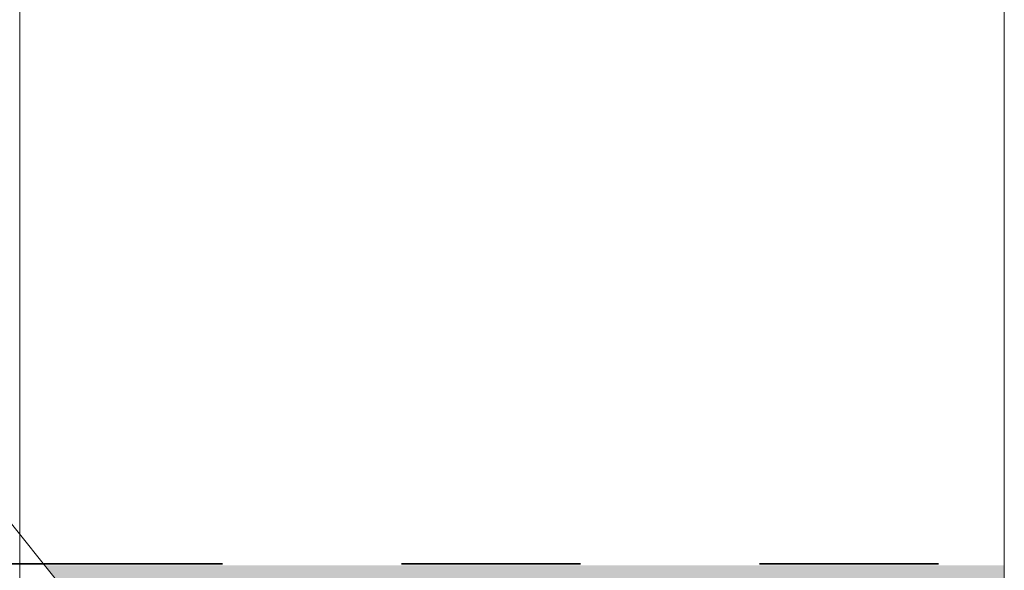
# Model space of a CAD drawing. Header units: metres. Extents: x -16.9 to 14.1, y -10.1 to 10.9.
# Tile 147 of 256: x -13.524 to -12.974, y 5.529 to 5.836. Entities that reach past the tile are written whole.
import ezdxf

# ---------------------------------------------------------------- set-up
doc = ezdxf.new("R2010")
doc.units = ezdxf.units.M
doc.linetypes.add('Tiret', pattern=[0.00635, 0.003175, -0.003175])
doc.layers.add('S-BEAM', color=12, linetype='Continuous', lineweight=18)
doc.layers.add('S-BEAM-HDLN', color=1, linetype='Tiret', lineweight=18)

msp = doc.modelspace()

# ---------------------------------------------------------------- hatches: boundary and pattern name
at = {"layer": 'S-BEAM'}
h = msp.add_hatch(color=9, dxfattribs=at)
h.paths.add_polyline_path([(-13.68203, 5.52267), (-13.59238, 5.52267), (-13.59972, 5.53185), (-13.68938, 5.53185)])
h.paths.add_polyline_path([(-11.77382, 5.52267), (-11.77382, 5.53185), (-12.32382, 5.53185), (-12.32382, 5.52267), (-11.97015, 5.52267)])
h.paths.add_polyline_path([(-13.50272, 5.52267), (-12.97382, 5.52267), (-12.97382, 5.53185), (-13.51006, 5.53185)])
h.paths.add_polyline_path([(-11.72382, 5.52267), (-11.17382, 5.52267), (-11.17382, 5.53185), (-11.72382, 5.53185)])
h.paths.add_polyline_path([(-12.37382, 5.52267), (-12.37382, 5.53185), (-12.92382, 5.53185), (-12.92382, 5.52267), (-12.55281, 5.52267)])
h.paths.add_polyline_path([(-10.57382, 5.52267), (-10.57382, 5.53185), (-11.12382, 5.53185), (-11.12382, 5.52267), (-10.80485, 5.52267)])
h.paths.add_polyline_path([(-9.92382, 5.52267), (-9.37382, 5.52267), (-9.37382, 5.53185), (-9.92382, 5.53185)])
h.paths.add_polyline_path([(-10.52382, 5.52267), (-9.97382, 5.52267), (-9.97382, 5.53185), (-10.52382, 5.53185)])

# ---------------------------------------------------------------- linework, layer by layer
for p, q in [((-13.52382, 7.10525), (-13.52382, 5.54904)), ((-12.97382, 7.10525), (-12.97382, 5.31)), ((-14.75714, 7.09011), (-13.26454, 5.22506))]:
    msp.add_line(p, q, dxfattribs=at)
at = {"layer": 'S-BEAM', "color": 1, "linetype": 'Tiret', "lineweight": 35}
msp.add_line((-13.51064, 5.53257), (-12.97382, 5.53257), dxfattribs=at)
at = {"layer": 'S-BEAM-HDLN'}
msp.add_line((-13.52382, 5.549), (-13.52382, 5.4586), dxfattribs=at)
at = {"layer": 'S-BEAM-HDLN', "lineweight": 35}
msp.add_line((-13.60025, 5.53257), (-13.51069, 5.53257), dxfattribs=at)

doc.saveas('drawing.dxf')
